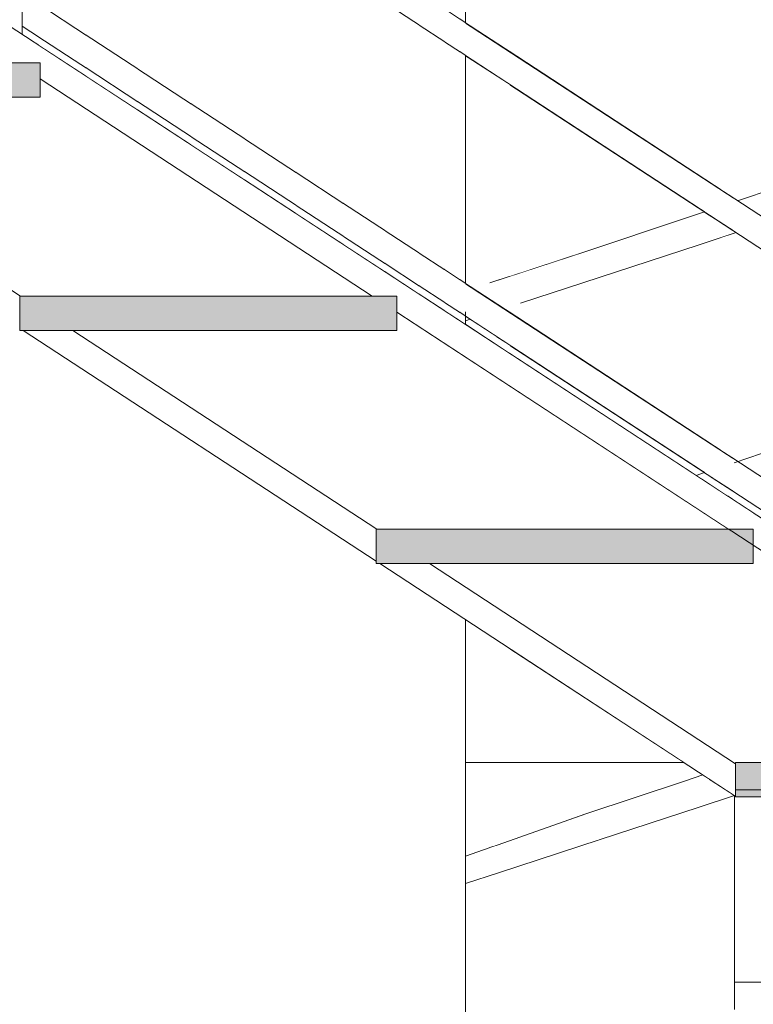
# Model space of a CAD drawing. Header units: centimetres. Extents: x 13236 to 130629, y -361 to 3059.
# Tile 56 of 71: x 77010 to 77063, y 789 to 860. Entities that reach past the tile are written whole.
import ezdxf

# ---------------------------------------------------------------- set-up
doc = ezdxf.new("R2010")
doc.units = ezdxf.units.CM
doc.header["$MEASUREMENT"] = 0
doc.linetypes.add('Wipeout_Contour', pattern=[100, 0, -100])
for name, color, linetype, lineweight in [('0_Nr_pióra__1', 7, 'Continuous', 13), ('0_Nr_pióra__103', 7, 'Continuous', 5), ('0_Nr_pióra__122', 255, 'Continuous', 0), ('inw_schody zewnętrzne_Nr_pióra__103', 7, 'Continuous', 5)]:
    doc.layers.add(name, color=color, linetype=linetype, lineweight=lineweight)
doc.layers.add('inw_schody zewnętrzne', color=7, linetype='Continuous')

msp = doc.modelspace()

# ---------------------------------------------------------------- linework, layer by layer
at = {"layer": '0_Nr_pióra__103', "linetype": 'Continuous'}
msp.add_line((77062.107, 790.309), (77226.313, 790.309), dxfattribs=at)

# ---------------------------------------------------------------- wipeouts: each hides what was drawn before it
at = {"linetype": 'Wipeout_Contour', "ltscale": 385024.699994}
msp.add_wipeout([(76987.863, 854.809), (76984.245, 854.809), (77009.986, 837.978), (77009.986, 840.309), (77010.04, 840.309)], dxfattribs=at)
at = {"linetype": 'Wipeout_Contour', "ltscale": 231140.669546}
msp.add_wipeout([(77042.486, 804.05), (77042.486, 803.887), (77042.608, 804.055)], dxfattribs=at)
at = {"linetype": 'Wipeout_Contour', "ltscale": 231141.430511}
msp.add_wipeout([(77042.486, 803.077), (77042.486, 801.829), (77043.41, 803.077)], dxfattribs=at)
at = {"linetype": 'Wipeout_Contour', "ltscale": 231140.715642}
msp.add_wipeout([(77042.486, 799.859), (77042.775, 800.244), (77042.486, 800.244)], dxfattribs=at)
at = {"linetype": 'Wipeout_Contour', "ltscale": 231142.762013}
msp.add_wipeout([(77042.486, 797.52), (77042.486, 797.501), (77044.904, 798.279)], dxfattribs=at)
at = {"linetype": 'Wipeout_Contour', "ltscale": 308265.286362}
msp.add_wipeout([(77061.986, 867.094), (77061.113, 867.665), (77061.113, 848.055), (77061.986, 847.484)], dxfattribs=at).dxf.layer = 'inw_schody zewnętrzne'
at = {"linetype": 'Wipeout_Contour', "ltscale": 308264.384087}
msp.add_wipeout([(77061.986, 845.094), (77061.113, 845.665), (77061.113, 829.055), (77061.986, 828.484)], dxfattribs=at).dxf.layer = 'inw_schody zewnętrzne'
at = {"linetype": 'Wipeout_Contour', "ltscale": 308263.907521}
msp.add_wipeout([(77061.986, 826.094), (77061.113, 826.665), (77061.113, 826.055), (77061.986, 825.484)], dxfattribs=at).dxf.layer = 'inw_schody zewnętrzne'
at = {"linetype": 'Wipeout_Contour', "ltscale": 231163.116709}
msp.add_wipeout([(77045.728, 814.608), (77045.728, 806.309), (77058.421, 806.309)], dxfattribs=at).dxf.layer = 'inw_schody zewnętrzne'

# ---------------------------------------------------------------- next in the draw order: wipeouts: each hides what was drawn before it
at = {"linetype": 'Wipeout_Contour', "ltscale": 385153.768464}
msp.add_wipeout([(77010.245, 837.809), (77035.986, 820.978), (77035.986, 823.309), (77036.04, 823.309), (77013.863, 837.809)], dxfattribs=at)
at = {"linetype": 'Wipeout_Contour', "ltscale": 231140.700271}
msp.add_wipeout([(77042.775, 800.244), (77042.486, 799.859), (77042.486, 799.101)], dxfattribs=at)
at = {"linetype": 'Wipeout_Contour', "ltscale": 308191.139683}
msp.add_wipeout([(77042.486, 797.584), (77042.486, 797.52), (77044.904, 798.279), (77044.616, 798.279)], dxfattribs=at)
at = {"linetype": 'Wipeout_Contour', "ltscale": 308232.103372}
msp.add_wipeout([(77061.113, 845.665), (77045.728, 855.724), (77045.728, 839.114), (77061.113, 829.055)], dxfattribs=at).dxf.layer = 'inw_schody zewnętrzne'

# ---------------------------------------------------------------- next in the draw order: wipeouts: each hides what was drawn before it
at = {"linetype": 'Wipeout_Contour', "ltscale": 308188.509447}
msp.add_wipeout([(77042.486, 801.829), (77042.486, 800.244), (77042.775, 800.244), (77043.41, 803.077)], dxfattribs=at)
at = {"linetype": 'Wipeout_Contour', "ltscale": 231142.489671}
msp.add_wipeout([(77042.486, 798.15), (77042.486, 797.584), (77044.616, 798.279)], dxfattribs=at)
at = {"linetype": 'Wipeout_Contour', "ltscale": 308233.011397}
msp.add_wipeout([(77045.728, 877.724), (77045.728, 858.114), (77061.113, 848.055), (77061.113, 867.665)], dxfattribs=at).dxf.layer = 'inw_schody zewnętrzne'
at = {"linetype": 'Wipeout_Contour', "ltscale": 308231.623723}
msp.add_wipeout([(77045.728, 836.114), (77061.113, 826.055), (77061.113, 826.665), (77045.728, 836.724)], dxfattribs=at).dxf.layer = 'inw_schody zewnętrzne'

# ---------------------------------------------------------------- next in the draw order: wipeouts: each hides what was drawn before it
at = {"linetype": 'Wipeout_Contour', "ltscale": 308220.085317}
msp.add_wipeout([(77036.245, 820.809), (77063.486, 802.997), (77063.486, 805.363), (77039.863, 820.809)], dxfattribs=at)
at = {"linetype": 'Wipeout_Contour', "ltscale": 231140.715638}
msp.add_wipeout([(77042.486, 800.244), (77042.486, 799.859), (77042.775, 800.244)], dxfattribs=at)
at = {"linetype": 'Wipeout_Contour', "ltscale": 231154.663914}
msp.add_wipeout([(77044.616, 798.279), (77044.904, 798.279), (77052.255, 800.663)], dxfattribs=at)
at = {"linetype": 'Wipeout_Contour', "ltscale": 308196.033027}
msp.add_wipeout([(77045.728, 877.724), (77042.486, 879.845), (77042.486, 860.234), (77045.728, 858.114)], dxfattribs=at).dxf.layer = 'inw_schody zewnętrzne'

# ---------------------------------------------------------------- next in the draw order: linework, layer by layer
at = {"layer": '0_Nr_pióra__103', "linetype": 'Continuous'}
for p, q in [((77063.486, 820.809), (77035.986, 820.809)), ((77062.192, 806.209), (77039.863, 820.809))]:
    msp.add_line(p, q, dxfattribs=at)
at = {"layer": 'inw_schody zewnętrzne_Nr_pióra__103', "linetype": 'Continuous'}
for p, q in [((77045.728, 806.309), (77042.486, 806.309)), ((77058.421, 806.309), (77045.728, 806.309))]:
    msp.add_line(p, q, dxfattribs=at)

# ---------------------------------------------------------------- next in the draw order: wipeouts: each hides what was drawn before it
at = {"linetype": 'Wipeout_Contour', "ltscale": 308275.778479}
msp.add_wipeout([(77063.486, 806.636), (77063.486, 805.264), (77066.155, 805.431), (77065.568, 807.335)], dxfattribs=at)
at = {"linetype": 'Wipeout_Contour', "ltscale": 231140.669541}
msp.add_wipeout([(77042.486, 804.05), (77042.486, 803.887), (77042.608, 804.055)], dxfattribs=at)
at = {"linetype": 'Wipeout_Contour', "ltscale": 231140.700267}
msp.add_wipeout([(77042.486, 799.101), (77042.775, 800.244), (77042.486, 799.859)], dxfattribs=at)
at = {"linetype": 'Wipeout_Contour', "ltscale": 231160.753536}
msp.add_wipeout([(77044.616, 798.279), (77052.255, 800.663), (77051.871, 800.663)], dxfattribs=at)
at = {"linetype": 'Wipeout_Contour', "ltscale": 308195.118412}
msp.add_wipeout([(77045.728, 855.724), (77042.486, 857.844), (77042.486, 841.234), (77045.728, 839.114)], dxfattribs=at).dxf.layer = 'inw_schody zewnętrzne'

# ---------------------------------------------------------------- next in the draw order: linework, layer by layer
at = {"layer": 'inw_schody zewnętrzne_Nr_pióra__103', "linetype": 'Continuous'}
msp.add_line((77076.332, 806.309), (77063.486, 806.309), dxfattribs=at)

# ---------------------------------------------------------------- next in the draw order: wipeouts: each hides what was drawn before it
at = {"linetype": 'Wipeout_Contour', "ltscale": 308188.509444}
msp.add_wipeout([(77042.486, 801.829), (77042.486, 800.244), (77042.775, 800.244), (77043.41, 803.077)], dxfattribs=at)
at = {"linetype": 'Wipeout_Contour', "ltscale": 231153.374463}
msp.add_wipeout([(77044.01, 800.183), (77044.616, 798.279), (77051.871, 800.663)], dxfattribs=at)
at = {"linetype": 'Wipeout_Contour', "ltscale": 308194.635228}
msp.add_wipeout([(77042.486, 838.844), (77042.486, 838.234), (77045.728, 836.114), (77045.728, 836.724)], dxfattribs=at).dxf.layer = 'inw_schody zewnętrzne'

# ---------------------------------------------------------------- next in the draw order: linework, layer by layer
at = {"layer": '0_Nr_pióra__103', "linetype": 'Continuous'}
for p, q in [((77042.486, 592.309), (77042.486, 816.728)), ((77042.486, 797.501), (77044.904, 798.279))]:
    msp.add_line(p, q, dxfattribs=at)

# ---------------------------------------------------------------- next in the draw order: wipeouts: each hides what was drawn before it
at = {"linetype": 'Wipeout_Contour', "ltscale": 308189.338726}
msp.add_wipeout([(77042.102, 838.485), (77042.486, 838.234), (77042.486, 922.309), (77042.102, 922.309)], dxfattribs=at)
at = {"linetype": 'Wipeout_Contour', "ltscale": 231159.219662}
msp.add_wipeout([(77044.01, 800.183), (77051.871, 800.663), (77051.27, 802.567)], dxfattribs=at)

# ---------------------------------------------------------------- next in the draw order: wipeouts: each hides what was drawn before it
at = {"linetype": 'Wipeout_Contour', "ltscale": 308186.305001}
msp.add_wipeout([(77042.102, 922.309), (77040.964, 922.309), (77040.964, 839.229), (77042.102, 838.485)], dxfattribs=at)
at = {"linetype": 'Wipeout_Contour', "ltscale": 231176.610645}
msp.add_wipeout([(77051.871, 800.663), (77052.255, 800.663), (77059.536, 803.047)], dxfattribs=at)

# ---------------------------------------------------------------- next in the draw order: wipeouts: each hides what was drawn before it
at = {"linetype": 'Wipeout_Contour', "ltscale": 308180.354108}
msp.add_wipeout([(77039.115, 922.309), (77039.115, 840.438), (77040.964, 839.229), (77040.964, 922.309)], dxfattribs=at)
at = {"linetype": 'Wipeout_Contour', "ltscale": 231182.559421}
msp.add_wipeout([(77059.057, 803.047), (77051.871, 800.663), (77059.536, 803.047)], dxfattribs=at)

# ---------------------------------------------------------------- next in the draw order: wipeouts: each hides what was drawn before it
at = {"linetype": 'Wipeout_Contour', "ltscale": 308171.714762}
msp.add_wipeout([(77036.628, 842.064), (77039.115, 840.438), (77039.115, 922.309), (77036.628, 922.309)], dxfattribs=at)
at = {"linetype": 'Wipeout_Contour', "ltscale": 385209.101793}
msp.add_wipeout([(77013.863, 837.809), (77036.04, 823.309), (77061.695, 823.309), (77037.486, 839.138), (77037.486, 837.809)], dxfattribs=at)
at = {"linetype": 'Wipeout_Contour', "ltscale": 231175.147394}
msp.add_wipeout([(77059.057, 803.047), (77051.27, 802.567), (77051.871, 800.663)], dxfattribs=at)

# ---------------------------------------------------------------- next in the draw order: linework, layer by layer
at = {"layer": '0_Nr_pióra__103', "linetype": 'Continuous'}
msp.add_line((77044.904, 798.279), (77052.255, 800.663), dxfattribs=at)

# ---------------------------------------------------------------- next in the draw order: wipeouts: each hides what was drawn before it
at = {"linetype": 'Wipeout_Contour', "ltscale": 308160.719008}
msp.add_wipeout([(77033.597, 922.309), (77033.597, 844.046), (77036.628, 842.064), (77036.628, 922.309)], dxfattribs=at)
at = {"linetype": 'Wipeout_Contour', "ltscale": 231180.929601}
msp.add_wipeout([(77058.462, 804.951), (77051.27, 802.567), (77059.057, 803.047)], dxfattribs=at)

# ---------------------------------------------------------------- next in the draw order: linework, layer by layer
at = {"layer": '0_Nr_pióra__103', "linetype": 'Continuous'}
msp.add_line((77042.486, 799.48), (77051.27, 802.567), dxfattribs=at)

# ---------------------------------------------------------------- next in the draw order: wipeouts: each hides what was drawn before it
at = {"linetype": 'Wipeout_Contour', "ltscale": 308147.789461}
msp.add_wipeout([(77033.597, 922.309), (77030.14, 922.309), (77030.14, 846.307), (77033.597, 844.046)], dxfattribs=at)
at = {"linetype": 'Wipeout_Contour', "ltscale": 308259.335807}
msp.add_wipeout([(77059.057, 803.047), (77059.536, 803.047), (77062.107, 803.899), (77062.007, 803.964)], dxfattribs=at)

# ---------------------------------------------------------------- next in the draw order: wipeouts: each hides what was drawn before it
at = {"linetype": 'Wipeout_Contour', "ltscale": 308133.423069}
msp.add_wipeout([(77030.14, 922.309), (77026.388, 922.309), (77026.388, 848.76), (77030.14, 846.307)], dxfattribs=at)
at = {"linetype": 'Wipeout_Contour', "ltscale": 231195.098526}
msp.add_wipeout([(77061.933, 804.013), (77059.057, 803.047), (77062.007, 803.964)], dxfattribs=at)

# ---------------------------------------------------------------- next in the draw order: wipeouts: each hides what was drawn before it
at = {"linetype": 'Wipeout_Contour', "ltscale": 308118.171901}
msp.add_wipeout([(77022.486, 922.309), (77022.486, 851.311), (77026.388, 848.76), (77026.388, 922.309)], dxfattribs=at)
at = {"linetype": 'Wipeout_Contour', "ltscale": 308256.856568}
msp.add_wipeout([(77058.462, 804.951), (77059.057, 803.047), (77061.933, 804.013), (77060.321, 805.067)], dxfattribs=at)

# ---------------------------------------------------------------- next in the draw order: hatches: boundary and pattern name
at = {"layer": '0_Nr_pióra__1', "linetype": 'Continuous'}
msp.add_hatch(color=256, dxfattribs=at).paths.add_polyline_path([(77226.313, 803.809), (77226.313, 806.309), (77062.192, 806.309), (77062.192, 803.809)])
at = {"layer": '0_Nr_pióra__122', "linetype": 'Continuous'}
msp.add_hatch(color=256, dxfattribs=at).paths.add_polyline_path([(77226.313, 804.309), (77226.313, 806.309), (77062.192, 806.309), (77062.192, 804.309)])

# ---------------------------------------------------------------- next in the draw order: linework, layer by layer
at = {"layer": '0_Nr_pióra__1', "linetype": 'Continuous', "flags": 128}
for points in [[(77226.313, 804.309), (77226.313, 806.309), (77062.192, 806.309), (77062.192, 804.309)], [(77226.313, 803.809), (77226.313, 806.309), (77062.192, 806.309), (77062.192, 803.809)]]:
    msp.add_lwpolyline(points, close=True, dxfattribs=at)
at = {"layer": '0_Nr_pióra__103', "linetype": 'Continuous'}
for p, q in [((77059.536, 803.047), (77062.107, 803.899)), ((77062.107, 803.899), (77062.107, 788.309)), ((77052.255, 800.663), (77059.536, 803.047))]:
    msp.add_line(p, q, dxfattribs=at)

# ---------------------------------------------------------------- next in the draw order: wipeouts: each hides what was drawn before it
at = {"linetype": 'Wipeout_Contour', "ltscale": 308102.622121}
msp.add_wipeout([(77018.584, 922.309), (77018.584, 853.862), (77022.486, 851.311), (77022.486, 922.309)], dxfattribs=at)
at = {"linetype": 'Wipeout_Contour', "ltscale": 231190.981393}
msp.add_wipeout([(77058.462, 804.951), (77060.321, 805.067), (77059.807, 805.402)], dxfattribs=at)

# ---------------------------------------------------------------- next in the draw order: linework, layer by layer
at = {"layer": '0_Nr_pióra__103', "linetype": 'Continuous'}
for p, q in [((77062.245, 803.809), (77036.245, 820.809)), ((77058.462, 804.951), (77059.807, 805.402)), ((77051.27, 802.567), (77058.462, 804.951))]:
    msp.add_line(p, q, dxfattribs=at)

# ---------------------------------------------------------------- next in the draw order: wipeouts: each hides what was drawn before it
at = {"linetype": 'Wipeout_Contour', "ltscale": 308087.371271}
msp.add_wipeout([(77014.832, 856.315), (77018.584, 853.862), (77018.584, 922.309), (77014.832, 922.309)], dxfattribs=at)

# ---------------------------------------------------------------- next in the draw order: wipeouts: each hides what was drawn before it
at = {"linetype": 'Wipeout_Contour', "ltscale": 308073.005431}
msp.add_wipeout([(77014.832, 922.309), (77011.375, 922.309), (77011.375, 858.576), (77014.832, 856.315)], dxfattribs=at)

# ---------------------------------------------------------------- next in the draw order: wipeouts: each hides what was drawn before it
at = {"linetype": 'Wipeout_Contour', "ltscale": 385080.037394}
msp.add_wipeout([(77011.486, 854.809), (76987.863, 854.809), (77010.04, 840.309), (77035.695, 840.309), (77011.486, 856.138)], dxfattribs=at)

# ---------------------------------------------------------------- next in the draw order: wipeouts: each hides what was drawn before it
at = {"linetype": 'Wipeout_Contour', "ltscale": 1309112.188407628}
msp.add_wipeout([(76933.486, 909.503), (76933.486, 907.138), (76957.695, 891.309), (76959.486, 891.309), (76959.486, 890.138), (76983.695, 874.309), (76985.486, 874.309), (76985.486, 873.138), (77009.695, 857.309), (77011.486, 857.309), (77011.486, 856.138), (77035.695, 840.309), (77037.486, 840.309), (77037.486, 839.138), (77061.695, 823.309), (77063.486, 823.309), (77063.486, 824.503)], dxfattribs=at)

# ---------------------------------------------------------------- next in the draw order: hatches: boundary and pattern name
at = {"layer": '0_Nr_pióra__1', "linetype": 'Continuous'}
for points in [[(77011.486, 854.809), (77011.486, 857.309), (76983.986, 857.309), (76983.986, 854.809)], [(77037.486, 837.809), (77037.486, 840.309), (77009.986, 840.309), (77009.986, 837.809)], [(77063.486, 820.809), (77063.486, 823.309), (77035.986, 823.309), (77035.986, 820.809)]]:
    msp.add_hatch(color=256, dxfattribs=at).paths.add_polyline_path(points)

# ---------------------------------------------------------------- next in the draw order: linework, layer by layer
at = {"layer": '0_Nr_pióra__103', "linetype": 'Continuous'}
for p, q in [((77010.176, 859.36), (77010.176, 964.581)), ((77011.486, 857.309), (76983.986, 857.309)), ((77011.486, 857.309), (77011.486, 854.809)), ((77035.695, 840.309), (77011.486, 856.138)), ((77011.486, 854.809), (76983.986, 854.809)), ((77010.04, 840.309), (76987.863, 854.809)), ((77009.986, 840.309), (77009.986, 837.809)), ((77037.486, 840.309), (77009.986, 840.309)), ((77037.486, 840.309), (77037.486, 837.809)), ((77037.486, 837.809), (77009.986, 837.809)), ((77035.986, 820.978), (77010.245, 837.809)), ((77036.04, 823.309), (77013.863, 837.809)), ((77035.986, 823.309), (77035.986, 820.809)), ((77063.486, 823.309), (77035.986, 823.309)), ((77063.486, 823.309), (77063.486, 820.809))]:
    msp.add_line(p, q, dxfattribs=at)

# ---------------------------------------------------------------- next in the draw order: wipeouts: each hides what was drawn before it
at = {"linetype": 'Wipeout_Contour', "ltscale": 308227.81552}
msp.add_wipeout([(77042.486, 857.844), (77061.986, 845.094), (77061.986, 847.484), (77042.486, 860.234)], dxfattribs=at)
at = {"linetype": 'Wipeout_Contour', "ltscale": 308226.98392}
msp.add_wipeout([(77042.486, 841.234), (77042.486, 838.844), (77061.986, 826.094), (77061.986, 828.484)], dxfattribs=at)

# ---------------------------------------------------------------- next in the draw order: linework, layer by layer
at = {"layer": '0_Nr_pióra__103', "linetype": 'Continuous'}
for p, q in [((77042.486, 860.234), (77042.486, 879.845)), ((77042.486, 860.234), (77061.986, 847.484)), ((77042.486, 841.234), (77042.486, 857.844)), ((77062.341, 847.252), (77065.568, 848.335))]:
    msp.add_line(p, q, dxfattribs=at)

# ---------------------------------------------------------------- next in the draw order: wipeouts: each hides what was drawn before it
at = {"linetype": 'Wipeout_Contour', "ltscale": 231159.43079}
msp.add_wipeout([(77046.435, 839.847), (77046.508, 839.799), (77052.255, 841.663)], dxfattribs=at)
at = {"linetype": 'Wipeout_Contour', "ltscale": 308191.357351}
msp.add_wipeout([(77044.056, 839.013), (77042.486, 838.52), (77042.486, 838.501), (77044.063, 839.008)], dxfattribs=at)
at = {"linetype": 'Wipeout_Contour', "ltscale": 308264.547029}
msp.add_wipeout([(77061.986, 825.957), (77061.495, 825.805), (77061.605, 825.733), (77061.986, 825.859)], dxfattribs=at)

# ---------------------------------------------------------------- next in the draw order: wipeouts: each hides what was drawn before it
at = {"linetype": 'Wipeout_Contour', "ltscale": 308215.37446}
msp.add_wipeout([(77051.871, 841.663), (77046.404, 839.867), (77046.435, 839.847), (77052.255, 841.663)], dxfattribs=at)
at = {"linetype": 'Wipeout_Contour', "ltscale": 308191.316352}
msp.add_wipeout([(77043.97, 839.069), (77042.486, 838.584), (77042.486, 838.52), (77044.056, 839.013)], dxfattribs=at)
at = {"linetype": 'Wipeout_Contour', "ltscale": 308264.490177}
msp.add_wipeout([(77061.986, 826.031), (77061.434, 825.845), (77061.495, 825.805), (77061.986, 825.957)], dxfattribs=at)

# ---------------------------------------------------------------- next in the draw order: wipeouts: each hides what was drawn before it
at = {"linetype": 'Wipeout_Contour', "ltscale": 231156.630841}
msp.add_wipeout([(77051.871, 841.663), (77044.359, 841.204), (77046.404, 839.867)], dxfattribs=at)
at = {"linetype": 'Wipeout_Contour', "ltscale": 308191.114571}
msp.add_wipeout([(77043.73, 839.226), (77042.486, 839.15), (77042.486, 838.584), (77043.97, 839.069)], dxfattribs=at)
at = {"linetype": 'Wipeout_Contour', "ltscale": 308262.000437}
msp.add_wipeout([(77059.631, 827.024), (77061.434, 825.845), (77061.986, 826.031), (77061.986, 827.171)], dxfattribs=at)

# ---------------------------------------------------------------- next in the draw order: linework, layer by layer
at = {"layer": '0_Nr_pióra__103', "linetype": 'Continuous'}
msp.add_line((77042.486, 838.501), (77042.838, 838.614), dxfattribs=at)

# ---------------------------------------------------------------- next in the draw order: wipeouts: each hides what was drawn before it
at = {"linetype": 'Wipeout_Contour', "ltscale": 308210.22097}
msp.add_wipeout([(77051.27, 843.567), (77044.264, 841.266), (77044.359, 841.204), (77051.871, 841.663)], dxfattribs=at)
at = {"linetype": 'Wipeout_Contour', "ltscale": 231142.917767}
msp.add_wipeout([(77043.73, 839.226), (77042.486, 840.039), (77042.486, 839.15)], dxfattribs=at)
at = {"linetype": 'Wipeout_Contour', "ltscale": 385325.9384}
msp.add_wipeout([(77059.308, 827.235), (77059.631, 827.024), (77061.986, 827.171), (77061.986, 827.289), (77061.133, 827.847)], dxfattribs=at)

# ---------------------------------------------------------------- next in the draw order: linework, layer by layer
at = {"layer": '0_Nr_pióra__103', "linetype": 'Continuous'}
for p, q in [((77042.838, 838.614), (77010.176, 859.97)), ((77042.486, 841.234), (77061.986, 828.484)), ((77087.695, 806.309), (77037.486, 839.138)), ((77042.486, 838.234), (77042.486, 839.15)), ((77042.486, 838.844), (77061.986, 826.094)), ((77088.05, 809.052), (77044.787, 837.34)), ((77062.098, 828.154), (77072.573, 831.719)), ((77059.308, 827.235), (77059.925, 827.442))]:
    msp.add_line(p, q, dxfattribs=at)

# ---------------------------------------------------------------- next in the draw order: wipeouts: each hides what was drawn before it
at = {"linetype": 'Wipeout_Contour', "ltscale": 231177.922369}
msp.add_wipeout([(77051.871, 841.663), (77052.255, 841.663), (77059.536, 844.047)], dxfattribs=at)

# ---------------------------------------------------------------- next in the draw order: wipeouts: each hides what was drawn before it
at = {"linetype": 'Wipeout_Contour', "ltscale": 231183.872912}
msp.add_wipeout([(77059.057, 844.047), (77051.871, 841.663), (77059.536, 844.047)], dxfattribs=at)

# ---------------------------------------------------------------- next in the draw order: wipeouts: each hides what was drawn before it
at = {"linetype": 'Wipeout_Contour', "ltscale": 231176.460565}
msp.add_wipeout([(77059.057, 844.047), (77051.27, 843.567), (77051.871, 841.663)], dxfattribs=at)

# ---------------------------------------------------------------- next in the draw order: linework, layer by layer
at = {"layer": '0_Nr_pióra__103', "linetype": 'Continuous'}
msp.add_line((77046.508, 839.799), (77052.255, 841.663), dxfattribs=at)

# ---------------------------------------------------------------- next in the draw order: wipeouts: each hides what was drawn before it
at = {"linetype": 'Wipeout_Contour', "ltscale": 231182.244703}
msp.add_wipeout([(77058.462, 845.951), (77051.27, 843.567), (77059.057, 844.047)], dxfattribs=at)

# ---------------------------------------------------------------- next in the draw order: linework, layer by layer
at = {"layer": '0_Nr_pióra__103', "linetype": 'Continuous'}
msp.add_line((77044.264, 841.266), (77051.27, 843.567), dxfattribs=at)

# ---------------------------------------------------------------- next in the draw order: wipeouts: each hides what was drawn before it
at = {"linetype": 'Wipeout_Contour', "ltscale": 308260.907333}
msp.add_wipeout([(77059.057, 844.047), (77059.536, 844.047), (77061.986, 844.859), (77061.986, 844.957)], dxfattribs=at)

# ---------------------------------------------------------------- next in the draw order: wipeouts: each hides what was drawn before it
at = {"linetype": 'Wipeout_Contour', "ltscale": 231196.42063}
msp.add_wipeout([(77061.986, 845.031), (77059.057, 844.047), (77061.986, 844.957)], dxfattribs=at)

# ---------------------------------------------------------------- next in the draw order: wipeouts: each hides what was drawn before it
at = {"linetype": 'Wipeout_Contour', "ltscale": 308259.869468}
msp.add_wipeout([(77061.986, 846.171), (77058.462, 845.951), (77059.057, 844.047), (77061.986, 845.031)], dxfattribs=at)

# ---------------------------------------------------------------- next in the draw order: linework, layer by layer
at = {"layer": '0_Nr_pióra__103', "linetype": 'Continuous'}
for p, q in [((77059.536, 844.047), (77062.225, 844.938)), ((77052.255, 841.663), (77059.536, 844.047))]:
    msp.add_line(p, q, dxfattribs=at)

# ---------------------------------------------------------------- next in the draw order: wipeouts: each hides what was drawn before it
at = {"linetype": 'Wipeout_Contour', "ltscale": 308261.393138}
msp.add_wipeout([(77061.133, 846.847), (77058.462, 845.951), (77061.986, 846.171), (77061.986, 846.289)], dxfattribs=at)

# ---------------------------------------------------------------- next in the draw order: linework, layer by layer
at = {"layer": '0_Nr_pióra__103', "linetype": 'Continuous'}
for p, q in [((77091.318, 806.305), (76934.986, 908.523)), ((77087.771, 830.625), (77010.176, 881.36)), ((77087.771, 828.235), (77010.176, 878.97)), ((77087.771, 811.625), (77010.176, 862.36)), ((77042.486, 857.844), (77061.986, 845.094)), ((77058.462, 845.951), (77059.925, 846.442)), ((77051.27, 843.567), (77058.462, 845.951))]:
    msp.add_line(p, q, dxfattribs=at)

doc.saveas('drawing.dxf')
